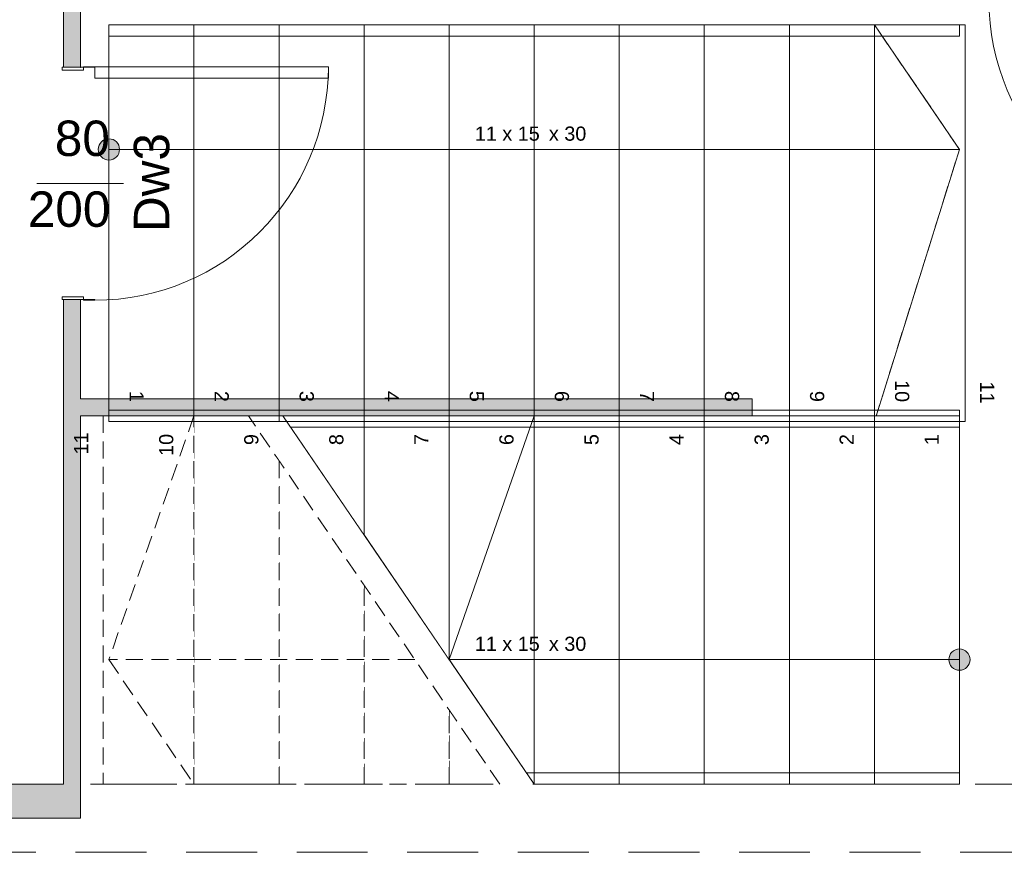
# Model space of a CAD drawing. Header units: millimetres. Extents: x 922208 to 1069538, y -182208 to -99877.
# Tile 90 of 256: x 975422 to 978895, y -166785 to -163847. Entities that reach past the tile are written whole.
import ezdxf

# ---------------------------------------------------------------- set-up
doc = ezdxf.new("R2010")
doc.units = ezdxf.units.MM
doc.header["$MEASUREMENT"] = 0
doc.set_wipeout_variables(frame=1)
for name, pattern in [('HIDDEN', [20, 10, -10]), ('Przerywana długa', [390, 250, -140]), ('Przerywana gęsta', [90, 60, -30]), ('Wipeout_Contour', [1000, 0, -1000])]:
    doc.linetypes.add(name, pattern=pattern)
for name, color, linetype, lineweight in [('IS_POWRÓT', 5, 'HIDDEN', 30), ('Nowe_220-A Ściany_Nr_pióra__19', 255, 'Continuous', 0), ('Nowe_220-A Ściany_Nr_pióra__23', 7, 'Continuous', 15), ('Nowe_220-A Ściany_Nr_pióra__27', 7, 'Continuous', 25), ('Nowe_220-A Ściany_Nr_pióra__3', 7, 'Continuous', 13), ('Nowe_220-A Ściany_Nr_pióra__7', 7, 'Continuous', 13), ('Nowe_250-A Schody Pochylnie_Nr_pióra__1', 7, 'Continuous', 13), ('Nowe_250-A Schody Pochylnie_Nr_pióra__11', 7, 'Continuous', 13), ('Nowe_250-A Schody Pochylnie_Nr_pióra__71', 7, 'Continuous', 13), ('Nowe_250-A Schody Pochylnie_Nr_pióra__91', 7, 'Continuous', 13), ('Nowe_260-A Balustrady_Nr_pióra__91', 7, 'Continuous', 13), ('Nowe_450-K Stropy_Nr_pióra__21', 7, 'Continuous', 25)]:
    doc.layers.add(name, color=color, linetype=linetype, lineweight=lineweight)
doc.layers.add('Nowe_220-A Ściany_Nr_pióra__45', color=7, linetype='Continuous', lineweight=15, true_color=0x40a5ff)
doc.layers.add('Nowe_250-A Schody Pochylnie', color=7, linetype='Continuous')
doc.styles.add('STYL_AUTOMATYCZNY_1', font='arial.ttf')

# ---------------------------------------------------------------- blocks, each defined once
blk = doc.blocks.new('parter01')
at = {"layer": 'Nowe_220-A Ściany_Nr_pióra__19', "linetype": 'Continuous', "lineweight": 0}
for points in [[(975576.55073, -104090.02068), (975576.55073, -104330.02069), (975636.55072, -104330.02069), (975636.55072, -104090.02068)], [(975576.55073, -106860.02068), (975636.55072, -106860.02068), (975636.55072, -105150.02069), (975576.55073, -105150.02069)], [(974449.08631, -106980.02068), (975636.55073, -106980.02068), (975636.55073, -106860.02068), (974449.08631, -106860.02068)]]:
    blk.add_hatch(color=255, dxfattribs=at).paths.add_polyline_path(points)
at = {"layer": 'Nowe_220-A Ściany_Nr_pióra__23', "color": 7, "linetype": 'Continuous', "lineweight": 0}
for p, q in [((975571.55073, -104330.02068), (975686.55073, -104330.02068)), ((975571.55073, -104340.02068), (975571.55073, -104330.02068)), ((975646.55073, -104340.02068), (975571.55073, -104340.02068)), ((975686.55073, -104328.02068), (975646.55073, -104328.02068)), ((975646.55073, -104328.02068), (975646.55073, -104340.02068)), ((975686.55073, -104330.02068), (975686.55073, -104328.02068)), ((975571.55073, -105140.02068), (975646.55073, -105140.02068)), ((975571.55073, -105150.02068), (975571.55073, -105140.02068)), ((975686.55073, -105150.02068), (975571.55073, -105150.02068)), ((975646.55073, -105140.02068), (975646.55073, -105152.02068)), ((975646.55073, -105152.02068), (975686.55073, -105152.02068)), ((975686.55073, -105152.02068), (975686.55073, -105150.02068))]:
    blk.add_line(p, q, dxfattribs=at)
at = {"layer": 'Nowe_220-A Ściany_Nr_pióra__27', "color": 7, "linetype": 'Continuous', "lineweight": 0}
for p, q in [((975636.55073, -104330.02068), (975576.55073, -104330.02068)), ((975636.55073, -104330.02068), (975576.55073, -104330.02068)), ((975636.55073, -104330.02068), (975576.55073, -104330.02068)), ((975636.55073, -105150.02068), (975576.55073, -105150.02068)), ((975636.55073, -105150.02068), (975576.55073, -105150.02068)), ((975636.55073, -105150.02068), (975576.55073, -105150.02068))]:
    blk.add_line(p, q, dxfattribs=at)
for points in [[(975576.55073, -104090.02068), (975576.55073, -104330.02069)], [(975636.55073, -104330.02069), (975636.55073, -104090.02068)], [(975576.55073, -105150.02069), (975576.55073, -106860.02068)], [(975636.55073, -105500.02068), (975636.55073, -105150.02069)], [(975636.55073, -106860.02068), (975636.55073, -105560.02068)], [(975576.55073, -106860.02068), (974449.08631, -106860.02068)], [(975636.55073, -106980.02068), (975636.55073, -106860.02068)], [(974449.08631, -106980.02068), (975636.55073, -106980.02068)]]:
    blk.add_lwpolyline(points, dxfattribs=at)
for p in [(975636.55073, -104330.02068), (975636.55073, -104330.02068), (975636.55073, -105150.02068), (975636.55073, -105150.02068)]:
    blk.add_point(p, dxfattribs=at)
at = {"layer": 'Nowe_220-A Ściany_Nr_pióra__3', "color": 7, "linetype": 'Continuous', "lineweight": 0}
blk.add_line((975686.55073, -104328.02068), (975686.55073, -104368.02068), dxfattribs=at)
blk.add_arc((979664.28427, -104090.02068), 824, 180, 270, dxfattribs=at)
at = {"layer": 'Nowe_250-A Schody Pochylnie_Nr_pióra__1', "color": 7, "linetype": 'Continuous', "lineweight": 0}
for p, q in [((978736.55073, -104180.02068), (975736.55073, -104180.02068)), ((975736.55073, -104180.02068), (975736.55073, -105580.02068)), ((978736.55073, -105580.02068), (978736.55073, -104180.02068)), ((975736.55073, -105580.02068), (978736.55073, -105580.02068)), ((977236.55075, -106860.02068), (978736.55072, -106860.02068))]:
    blk.add_line(p, q, dxfattribs=at)
at = {"layer": 'Nowe_450-K Stropy_Nr_pióra__21', "color": 7, "linetype": 'Przerywana długa', "lineweight": 0, "flags": 128}
blk.add_lwpolyline([(974449.08631, -107100.02068), (979821.47731, -107100.02068)], dxfattribs=at)
at = {"layer": 'Nowe_250-A Schody Pochylnie_Nr_pióra__71', "color": 7, "linetype": 'Continuous', "lineweight": 0, "char_height": 50, "attachment_point": 4, "style": 'STYL_AUTOMATYCZNY_1'}
for insert, rotation in [((978834.40791, -105438.83718), 270), ((975638.69355, -105696.20418), 90)]:
    blk.add_mtext('\\A1;{\\pql;\\fArial|b0|i0|c238|p0;\\W1.000000;11}', dxfattribs=dict(at, insert=insert, rotation=rotation))
at = {"color": 254, "linetype": 'Wipeout_Contour', "lineweight": 0, "ltscale": 41389.139578}
blk.add_wipeout([(975736.55073, -105580.02068), (976036.55073, -105580.02068), (976036.55073, -104180.02068), (975736.55073, -104180.02068)], dxfattribs=at).dxf.layer = 'Nowe_250-A Schody Pochylnie'
at = {"layer": 'Nowe_250-A Schody Pochylnie_Nr_pióra__71', "linetype": 'Continuous', "lineweight": 0}
blk.add_hatch(color=7, dxfattribs=at).paths.add_polyline_path([(975736.55073, -104657.52068, 1), (975736.55073, -104582.52068, 1)])
at = {"layer": 'Nowe_220-A Ściany_Nr_pióra__45', "color": 161, "linetype": 'Continuous', "lineweight": 0, "true_color": 0x40a5ff}
blk.add_line((975788.33645, -104740.02068), (975481.95016, -104740.02068), dxfattribs=at)
at = {"layer": 'Nowe_250-A Schody Pochylnie_Nr_pióra__11', "color": 7, "linetype": 'Continuous', "lineweight": 0}
for p, q in [((976036.55073, -104180.02068), (975736.55073, -104180.02068)), ((975736.55073, -104180.02068), (975736.55073, -105580.02068)), ((976036.55073, -105580.02068), (976036.55073, -104180.02068)), ((975736.55073, -105580.02068), (976036.55073, -105580.02068))]:
    blk.add_line(p, q, dxfattribs=at)
blk.add_lwpolyline([(975736.55073, -104657.52068, 1), (975736.55073, -104582.52068, 1)], format="xyb", close=True, dxfattribs=at)
at = {"layer": 'Nowe_220-A Ściany_Nr_pióra__7', "color": 7, "linetype": 'Continuous', "lineweight": 0, "insert": (975951.22664, -104911.49118), "char_height": 125, "attachment_point": 7, "rotation": 90, "style": 'STYL_AUTOMATYCZNY_1'}
blk.add_mtext('\\A1;{\\pql;\\pt0;\\fArial|b0|i0|c238|p0;\\W1.000000;Dw3\\fArial|b0|i0|c238|p0;\\W1.000000;\\fArial|b0|i0|c238|p0;\\W1.000000;\\fArial|b0|i0|c238|p0;\\W1.000000;}', dxfattribs=at)
at = {"layer": 'Nowe_250-A Schody Pochylnie_Nr_pióra__71', "color": 7, "linetype": 'Continuous', "lineweight": 0, "insert": (975834.40791, -105471.88418), "char_height": 50, "attachment_point": 4, "rotation": 270, "style": 'STYL_AUTOMATYCZNY_1'}
blk.add_mtext('\\A1;{\\pql;\\fArial|b0|i0|c238|p0;\\W1.000000;1}', dxfattribs=at)
at = {"color": 254, "linetype": 'Wipeout_Contour', "lineweight": 0, "ltscale": 41489.432698}
blk.add_wipeout([(976036.55073, -105580.02068), (976336.55073, -105580.02068), (976336.55073, -104180.02068), (976036.55073, -104180.02068)], dxfattribs=at).dxf.layer = 'Nowe_250-A Schody Pochylnie'
at = {"layer": 'Nowe_250-A Schody Pochylnie_Nr_pióra__11', "color": 7, "linetype": 'Continuous', "lineweight": 0}
for p, q in [((976336.55073, -104180.02068), (976036.55073, -104180.02068)), ((976036.55073, -104180.02068), (976036.55073, -105580.02068)), ((976336.55073, -105580.02068), (976336.55073, -104180.02068)), ((975736.55073, -104620.02068), (976036.55073, -104620.02068)), ((976036.55073, -105580.02068), (976336.55073, -105580.02068))]:
    blk.add_line(p, q, dxfattribs=at)
at = {"layer": 'Nowe_250-A Schody Pochylnie_Nr_pióra__11', "color": 7, "linetype": 'Przerywana gęsta', "lineweight": 0}
blk.add_line((975736.55073, -104620.02068), (976036.55073, -104620.02068), dxfattribs=at)
at = {"layer": 'Nowe_220-A Ściany_Nr_pióra__7', "color": 7, "linetype": 'Continuous', "lineweight": 0, "char_height": 125, "attachment_point": 7, "style": 'STYL_AUTOMATYCZNY_1'}
for s, insert in [('\\A1;{\\pql;\\pt0;\\fArial|b0|i0|c238|p0;\\W1.000000;80\\fArial|b0|i0|c238|p0;\\W1.000000;\\A1{\\H.66x;\\S^  ;}\\fArial|b0|i0|c238|p0;\\W1.000000;\\fArial|b0|i0|c238|p0;\\W1.000000;}', (975545.86973, -104679.61289)), ('\\A1;{\\pql;\\pt0;\\fArial|b0|i0|c238|p0;\\W1.000000;200\\fArial|b0|i0|c238|p0;\\W1.000000;\\A1{\\H.66x;\\S^  ;}\\fArial|b0|i0|c238|p0;\\W1.000000;\\fArial|b0|i0|c238|p0;\\W1.000000;}', (975450.52923, -104929.61289))]:
    blk.add_mtext(s, dxfattribs=dict(at, insert=insert))
at = {"layer": 'Nowe_250-A Schody Pochylnie_Nr_pióra__71', "color": 7, "linetype": 'Continuous', "lineweight": 0, "insert": (976134.4079, -105471.88418), "char_height": 50, "attachment_point": 4, "rotation": 270, "style": 'STYL_AUTOMATYCZNY_1'}
blk.add_mtext('\\A1;{\\pql;\\fArial|b0|i0|c238|p0;\\W1.000000;2}', dxfattribs=at)
at = {"color": 254, "linetype": 'Wipeout_Contour', "lineweight": 0, "ltscale": 41589.830193}
blk.add_wipeout([(976336.55073, -105580.02068), (976636.55073, -105580.02068), (976636.55073, -104180.02068), (976336.55073, -104180.02068)], dxfattribs=at).dxf.layer = 'Nowe_250-A Schody Pochylnie'
at = {"layer": 'Nowe_220-A Ściany_Nr_pióra__3', "color": 7, "linetype": 'Continuous', "lineweight": 0}
for p, q in [((976510.55073, -104328.02068), (975686.55073, -104328.02068)), ((976510.55073, -104368.02068), (976510.55073, -104328.02068)), ((975686.55073, -104368.02068), (976510.55073, -104368.02068))]:
    blk.add_line(p, q, dxfattribs=at)
blk.add_arc((975686.55073, -104328.02068), 824, 270, 0, dxfattribs=at)
at = {"layer": 'Nowe_250-A Schody Pochylnie_Nr_pióra__11', "color": 7, "linetype": 'Continuous', "lineweight": 0}
for p, q in [((976636.55073, -104180.02068), (976336.55073, -104180.02068)), ((976336.55073, -104180.02068), (976336.55073, -105580.02068)), ((976636.55073, -105580.02068), (976636.55073, -104180.02068)), ((976336.55073, -105580.02068), (976636.55073, -105580.02068))]:
    blk.add_line(p, q, dxfattribs=at)
at = {"layer": 'Nowe_250-A Schody Pochylnie_Nr_pióra__71', "color": 7, "linetype": 'Continuous', "lineweight": 0, "insert": (976433.97264, -105471.88418), "char_height": 50, "attachment_point": 4, "rotation": 270, "style": 'STYL_AUTOMATYCZNY_1'}
blk.add_mtext('\\A1;{\\pql;\\fArial|b0|i0|c238|p0;\\W1.000000;3}', dxfattribs=at)
at = {"color": 254, "linetype": 'Wipeout_Contour', "lineweight": 0, "ltscale": 41690.33131}
blk.add_wipeout([(976636.55073, -105580.02068), (976936.55073, -105580.02068), (976936.55073, -104180.02068), (976636.55073, -104180.02068)], dxfattribs=at).dxf.layer = 'Nowe_250-A Schody Pochylnie'
at = {"layer": 'Nowe_250-A Schody Pochylnie_Nr_pióra__11', "color": 7, "linetype": 'Continuous', "lineweight": 0}
for p, q in [((976936.55073, -104180.02068), (976636.55073, -104180.02068)), ((976636.55073, -104180.02068), (976636.55073, -105580.02068)), ((976936.55073, -105580.02068), (976936.55073, -104180.02068)), ((976636.55073, -105580.02068), (976936.55073, -105580.02068))]:
    blk.add_line(p, q, dxfattribs=at)
at = {"layer": 'Nowe_250-A Schody Pochylnie_Nr_pióra__71', "color": 7, "linetype": 'Continuous', "lineweight": 0, "insert": (976734.4079, -105471.88418), "char_height": 50, "attachment_point": 4, "rotation": 270, "style": 'STYL_AUTOMATYCZNY_1'}
blk.add_mtext('\\A1;{\\pql;\\fArial|b0|i0|c238|p0;\\W1.000000;4}', dxfattribs=at)
at = {"color": 254, "linetype": 'Wipeout_Contour', "lineweight": 0, "ltscale": 41790.935301}
blk.add_wipeout([(976936.55073, -105580.02068), (977236.55073, -105580.02068), (977236.55073, -104180.02068), (976936.55073, -104180.02068)], dxfattribs=at).dxf.layer = 'Nowe_250-A Schody Pochylnie'
at = {"layer": 'Nowe_250-A Schody Pochylnie_Nr_pióra__11', "color": 7, "linetype": 'Continuous', "lineweight": 0}
for p, q in [((977236.55073, -104180.02068), (976936.55073, -104180.02068)), ((976936.55073, -104180.02068), (976936.55073, -105580.02068)), ((977236.55073, -105580.02068), (977236.55073, -104180.02068)), ((976936.55073, -105580.02068), (977236.55073, -105580.02068))]:
    blk.add_line(p, q, dxfattribs=at)
at = {"layer": 'Nowe_250-A Schody Pochylnie_Nr_pióra__71', "color": 7, "linetype": 'Continuous', "lineweight": 0, "insert": (977033.98938, -105471.88418), "char_height": 50, "attachment_point": 4, "rotation": 270, "style": 'STYL_AUTOMATYCZNY_1'}
blk.add_mtext('\\A1;{\\pql;\\fArial|b0|i0|c238|p0;\\W1.000000;5}', dxfattribs=at)
at = {"color": 254, "linetype": 'Wipeout_Contour', "lineweight": 0, "ltscale": 41891.641425}
blk.add_wipeout([(977236.55073, -105580.02068), (977536.55073, -105580.02068), (977536.55073, -104180.02068), (977236.55073, -104180.02068)], dxfattribs=at).dxf.layer = 'Nowe_250-A Schody Pochylnie'
at = {"layer": 'Nowe_250-A Schody Pochylnie_Nr_pióra__11', "color": 7, "linetype": 'Continuous', "lineweight": 0}
for p, q in [((977536.55073, -104180.02068), (977236.55073, -104180.02068)), ((977236.55073, -104180.02068), (977236.55073, -105580.02068)), ((977536.55073, -105580.02068), (977536.55073, -104180.02068)), ((977236.55073, -105580.02068), (977536.55073, -105580.02068))]:
    blk.add_line(p, q, dxfattribs=at)
at = {"layer": 'Nowe_250-A Schody Pochylnie_Nr_pióra__71', "color": 7, "linetype": 'Continuous', "lineweight": 0, "insert": (977236.55073, -104603.74829), "char_height": 50, "attachment_point": 8, "style": 'STYL_AUTOMATYCZNY_1'}
blk.add_mtext('\\A1;{\\pqc;\\pt0,355;\\fArial|b0|i0|c238|p0;\\W1.000000;11 x \\fArial|b0|i0|c238|p0;\\W1.000000;15\\fArial|b0|i0|c238|p0;\\W1.000000;\\A1{\\H.66x;\\S^  ;}\\fArial|b0|i0|c238|p0;\\W1.000000;\\fArial|b0|i0|c238|p0;\\W1.000000; x \\fArial|b0|i0|c238|p0;\\W1.000000;30\\fArial|b0|i0|c238|p0;\\W1.000000;\\A1{\\H.66x;\\S^  ;}\\fArial|b0|i0|c238|p0;\\W1.000000;\\fArial|b0|i0|c238|p0;\\W1.000000;\\fArial|b0|i0|c238|p0;\\W1.000000;\\fArial|b0|i0|c238|p0;\\W1.000000;\\A1{\\H.66x;\\S^  ;}\\fArial|b0|i0|c238|p0;\\W1.000000;}', dxfattribs=at)
at = {"layer": 'Nowe_250-A Schody Pochylnie_Nr_pióra__71', "color": 7, "linetype": 'Continuous', "lineweight": 0, "insert": (977333.98938, -105471.88418), "char_height": 50, "attachment_point": 4, "rotation": 270, "style": 'STYL_AUTOMATYCZNY_1'}
blk.add_mtext('\\A1;{\\pql;\\fArial|b0|i0|c238|p0;\\W1.000000;6}', dxfattribs=at)
at = {"color": 254, "linetype": 'Wipeout_Contour', "lineweight": 0, "ltscale": 41992.448947}
blk.add_wipeout([(977536.55073, -105580.02068), (977836.55073, -105580.02068), (977836.55073, -104180.02068), (977536.55073, -104180.02068)], dxfattribs=at).dxf.layer = 'Nowe_250-A Schody Pochylnie'
at = {"layer": 'Nowe_250-A Schody Pochylnie_Nr_pióra__11', "color": 7, "linetype": 'Continuous', "lineweight": 0}
for p, q in [((977836.55073, -104180.02068), (977536.55073, -104180.02068)), ((977536.55073, -104180.02068), (977536.55073, -105580.02068)), ((977836.55073, -105580.02068), (977836.55073, -104180.02068)), ((977536.55073, -105580.02068), (977836.55073, -105580.02068))]:
    blk.add_line(p, q, dxfattribs=at)
at = {"layer": 'Nowe_250-A Schody Pochylnie_Nr_pióra__71', "color": 7, "linetype": 'Continuous', "lineweight": 0, "insert": (977634.4079, -105471.88418), "char_height": 50, "attachment_point": 4, "rotation": 270, "style": 'STYL_AUTOMATYCZNY_1'}
blk.add_mtext('\\A1;{\\pql;\\fArial|b0|i0|c238|p0;\\W1.000000;7}', dxfattribs=at)
at = {"color": 254, "linetype": 'Wipeout_Contour', "lineweight": 0, "ltscale": 42093.357138}
blk.add_wipeout([(977836.55073, -105580.02068), (978136.55073, -105580.02068), (978136.55073, -104180.02068), (977836.55073, -104180.02068)], dxfattribs=at).dxf.layer = 'Nowe_250-A Schody Pochylnie'
at = {"layer": 'Nowe_220-A Ściany_Nr_pióra__27', "color": 7, "linetype": 'Continuous', "lineweight": 0}
blk.add_lwpolyline([(978005.10727, -105500.02068), (975636.55073, -105500.02068)], dxfattribs=at)
at = {"layer": 'Nowe_250-A Schody Pochylnie_Nr_pióra__11', "color": 7, "linetype": 'Continuous', "lineweight": 0}
for p, q in [((978136.55073, -104180.02068), (977836.55073, -104180.02068)), ((977836.55073, -104180.02068), (977836.55073, -105580.02068)), ((978136.55073, -105580.02068), (978136.55073, -104180.02068)), ((977836.55073, -105580.02068), (978136.55073, -105580.02068))]:
    blk.add_line(p, q, dxfattribs=at)
at = {"layer": 'Nowe_250-A Schody Pochylnie_Nr_pióra__71', "color": 7, "linetype": 'Continuous', "lineweight": 0, "insert": (977933.98938, -105471.88418), "char_height": 50, "attachment_point": 4, "rotation": 270, "style": 'STYL_AUTOMATYCZNY_1'}
blk.add_mtext('\\A1;{\\pql;\\fArial|b0|i0|c238|p0;\\W1.000000;8}', dxfattribs=at)
at = {"color": 254, "linetype": 'Wipeout_Contour', "lineweight": 0, "ltscale": 42194.365277}
blk.add_wipeout([(978436.55073, -104180.02068), (978136.55073, -104180.02068), (978136.55073, -105580.02068), (978436.55073, -105580.02068)], dxfattribs=at).dxf.layer = 'Nowe_250-A Schody Pochylnie'
at = {"layer": 'Nowe_250-A Schody Pochylnie_Nr_pióra__11', "color": 7, "linetype": 'Continuous', "lineweight": 0}
for p, q in [((978436.55073, -104180.02068), (978136.55073, -104180.02068)), ((978136.55073, -104180.02068), (978136.55073, -105580.02068)), ((978436.55073, -105580.02068), (978436.55073, -104180.02068)), ((978136.55073, -105580.02068), (978436.55073, -105580.02068))]:
    blk.add_line(p, q, dxfattribs=at)
at = {"layer": 'Nowe_250-A Schody Pochylnie_Nr_pióra__71', "color": 7, "linetype": 'Continuous', "lineweight": 0, "insert": (978233.98938, -105471.88418), "char_height": 50, "attachment_point": 4, "rotation": 270, "style": 'STYL_AUTOMATYCZNY_1'}
blk.add_mtext('\\A1;{\\pql;\\fArial|b0|i0|c238|p0;\\W1.000000;9}', dxfattribs=at)
at = {"color": 254, "linetype": 'Wipeout_Contour', "lineweight": 0, "ltscale": 63471.142007}
blk.add_wipeout([(978436.55073, -104180.02068), (978436.55073, -105580.02068), (978736.55073, -105580.02068), (978756.55073, -105580.02068), (978756.55073, -104180.02068), (978736.55073, -104180.02068)], dxfattribs=at).dxf.layer = 'Nowe_250-A Schody Pochylnie'
at = {"layer": 'Nowe_250-A Schody Pochylnie_Nr_pióra__1', "color": 7, "linetype": 'Continuous', "lineweight": 0}
for p, q in [((978736.55072, -105560.0207), (976350.1871, -105560.0207)), ((978736.55073, -106860.02068), (978736.55073, -105560.02068))]:
    blk.add_line(p, q, dxfattribs=at)
at = {"layer": 'Nowe_250-A Schody Pochylnie_Nr_pióra__11', "color": 7, "linetype": 'Continuous', "lineweight": 0}
for p, q in [((978436.55073, -104180.02068), (978436.55073, -105580.02068)), ((978736.55073, -104180.02068), (978436.55073, -104180.02068)), ((978736.55073, -104620.02068), (978436.55073, -104180.02068)), ((978756.55073, -104180.02068), (978736.55073, -104180.02068)), ((978756.55073, -105580.02068), (978756.55073, -104180.02068)), ((976036.55073, -104620.02068), (978436.55073, -104620.02068)), ((978436.55073, -104620.02068), (978736.55073, -104620.02068)), ((978436.55073, -105580.02068), (978736.55073, -104620.02068)), ((978436.55073, -105580.02068), (978736.55073, -105580.02068)), ((978736.55073, -105580.02068), (978756.55073, -105580.02068))]:
    blk.add_line(p, q, dxfattribs=at)
at = {"layer": 'Nowe_250-A Schody Pochylnie_Nr_pióra__11', "color": 7, "linetype": 'Przerywana gęsta', "lineweight": 0}
for p, q in [((978736.55073, -104620.02068), (978436.55073, -104180.02068)), ((976036.55073, -104620.02068), (978436.55073, -104620.02068)), ((978436.55073, -104620.02068), (978736.55073, -104620.02068)), ((978436.55073, -105580.02068), (978736.55073, -104620.02068))]:
    blk.add_line(p, q, dxfattribs=at)
at = {"layer": 'Nowe_260-A Balustrady_Nr_pióra__91', "color": 7, "linetype": 'Continuous', "lineweight": 0}
blk.add_lwpolyline([(975736.55073, -104180.02068), (975736.55073, -104220.02068), (978736.55073, -104220.02068), (978736.55073, -104180.02068)], close=True, dxfattribs=at)
at = {"layer": 'Nowe_220-A Ściany_Nr_pióra__7', "color": 7, "linetype": 'Continuous', "lineweight": 0, "insert": (979191.87647, -104190.02068), "char_height": 125, "attachment_point": 7, "rotation": 90, "style": 'STYL_AUTOMATYCZNY_1'}
blk.add_mtext('\\A1;{\\pql;\\pt0;\\fArial|b0|i0|c238|p0;\\W1.000000;80\\fArial|b0|i0|c238|p0;\\W1.000000;\\A1{\\H.66x;\\S^  ;}\\fArial|b0|i0|c238|p0;\\W1.000000;\\fArial|b0|i0|c238|p0;\\W1.000000;}', dxfattribs=at)
at = {"layer": 'Nowe_250-A Schody Pochylnie_Nr_pióra__71', "color": 7, "linetype": 'Continuous', "lineweight": 0, "insert": (978533.98938, -105433.74818), "char_height": 50, "attachment_point": 4, "rotation": 270, "style": 'STYL_AUTOMATYCZNY_1'}
blk.add_mtext('\\A1;{\\pql;\\fArial|b0|i0|c238|p0;\\W1.000000;10}', dxfattribs=at)
at = {"color": 254, "linetype": 'Wipeout_Contour', "lineweight": 0, "ltscale": 42011.597197}
blk.add_wipeout([(978436.55074, -105560.02068), (978436.55074, -106860.02068), (978736.55073, -106860.02068), (978736.55073, -105560.02068)], dxfattribs=at).dxf.layer = 'Nowe_250-A Schody Pochylnie'
at = {"layer": 'Nowe_250-A Schody Pochylnie_Nr_pióra__71', "linetype": 'Continuous', "lineweight": 0}
blk.add_hatch(color=7, dxfattribs=at).paths.add_polyline_path([(978736.55073, -106382.52068, 1), (978736.55073, -106457.52068, 1)])
at = {"layer": 'Nowe_250-A Schody Pochylnie_Nr_pióra__11', "color": 7, "linetype": 'Continuous', "lineweight": 0}
for p, q in [((978736.55073, -105560.02068), (978436.55074, -105560.02068)), ((978436.55074, -105560.02068), (978436.55074, -106860.02068)), ((978736.55073, -106860.02068), (978736.55073, -105560.02068)), ((978436.55074, -106860.02068), (978736.55073, -106860.02068))]:
    blk.add_line(p, q, dxfattribs=at)
blk.add_lwpolyline([(978736.55073, -106382.52068, 1), (978736.55073, -106457.52068, 1)], format="xyb", close=True, dxfattribs=at)
at = {"layer": 'Nowe_250-A Schody Pochylnie_Nr_pióra__71', "color": 7, "linetype": 'Continuous', "lineweight": 0, "insert": (978638.69355, -105663.15718), "char_height": 50, "attachment_point": 4, "rotation": 90, "style": 'STYL_AUTOMATYCZNY_1'}
blk.add_mtext('\\A1;{\\pql;\\fArial|b0|i0|c238|p0;\\W1.000000;1}', dxfattribs=at)
at = {"color": 254, "linetype": 'Wipeout_Contour', "lineweight": 0, "ltscale": 41909.805177}
blk.add_wipeout([(978136.55072, -105560.02068), (978136.55072, -106860.02068), (978436.55071, -106860.02068), (978436.55071, -105560.02068)], dxfattribs=at).dxf.layer = 'Nowe_250-A Schody Pochylnie'
at = {"layer": 'Nowe_250-A Schody Pochylnie_Nr_pióra__11', "color": 7, "linetype": 'Continuous', "lineweight": 0}
for p, q in [((978436.55071, -105560.02068), (978136.55072, -105560.02068)), ((978136.55072, -105560.02068), (978136.55072, -106860.02068)), ((978436.55071, -106860.02068), (978436.55071, -105560.02068)), ((978736.55073, -106420.02068), (978436.55073, -106420.02068)), ((978136.55072, -106860.02068), (978436.55071, -106860.02068))]:
    blk.add_line(p, q, dxfattribs=at)
at = {"layer": 'Nowe_250-A Schody Pochylnie_Nr_pióra__71', "color": 7, "linetype": 'Continuous', "lineweight": 0, "insert": (978338.69355, -105663.15718), "char_height": 50, "attachment_point": 4, "rotation": 90, "style": 'STYL_AUTOMATYCZNY_1'}
blk.add_mtext('\\A1;{\\pql;\\fArial|b0|i0|c238|p0;\\W1.000000;2}', dxfattribs=at)
at = {"color": 254, "linetype": 'Wipeout_Contour', "lineweight": 0, "ltscale": 41808.109756}
blk.add_wipeout([(977836.55074, -105560.02068), (977836.55074, -106860.02068), (978136.55072, -106860.02068), (978136.55072, -105560.02068)], dxfattribs=at).dxf.layer = 'Nowe_250-A Schody Pochylnie'
at = {"layer": 'Nowe_220-A Ściany_Nr_pióra__27', "color": 7, "linetype": 'Continuous', "lineweight": 0}
blk.add_lwpolyline([(978005.10727, -105560.02068), (978005.10727, -105500.02068)], dxfattribs=at)
at = {"layer": 'Nowe_250-A Schody Pochylnie_Nr_pióra__11', "color": 7, "linetype": 'Continuous', "lineweight": 0}
for p, q in [((978136.55072, -105560.02068), (977836.55074, -105560.02068)), ((977836.55074, -105560.02068), (977836.55074, -106860.02068)), ((978136.55072, -106860.02068), (978136.55072, -105560.02068)), ((977836.55074, -106860.02068), (978136.55072, -106860.02068))]:
    blk.add_line(p, q, dxfattribs=at)
at = {"layer": 'Nowe_250-A Schody Pochylnie_Nr_pióra__71', "color": 7, "linetype": 'Continuous', "lineweight": 0, "insert": (978039.12882, -105663.15718), "char_height": 50, "attachment_point": 4, "rotation": 90, "style": 'STYL_AUTOMATYCZNY_1'}
blk.add_mtext('\\A1;{\\pql;\\fArial|b0|i0|c238|p0;\\W1.000000;3}', dxfattribs=at)
at = {"color": 254, "linetype": 'Wipeout_Contour', "lineweight": 0, "ltscale": 41706.511622}
blk.add_wipeout([(977536.55072, -105560.02068), (977536.55072, -106860.02068), (977836.55074, -106860.02068), (977836.55074, -105560.02068)], dxfattribs=at).dxf.layer = 'Nowe_250-A Schody Pochylnie'
at = {"layer": 'Nowe_250-A Schody Pochylnie_Nr_pióra__11', "color": 7, "linetype": 'Continuous', "lineweight": 0}
for p, q in [((977836.55074, -105560.02068), (977536.55072, -105560.02068)), ((977536.55072, -105560.02068), (977536.55072, -106860.02068)), ((977836.55074, -106860.02068), (977836.55074, -105560.02068)), ((977536.55072, -106860.02068), (977836.55074, -106860.02068))]:
    blk.add_line(p, q, dxfattribs=at)
at = {"layer": 'Nowe_250-A Schody Pochylnie_Nr_pióra__71', "color": 7, "linetype": 'Continuous', "lineweight": 0, "insert": (977738.69355, -105663.15718), "char_height": 50, "attachment_point": 4, "rotation": 90, "style": 'STYL_AUTOMATYCZNY_1'}
blk.add_mtext('\\A1;{\\pql;\\fArial|b0|i0|c238|p0;\\W1.000000;4}', dxfattribs=at)
at = {"color": 254, "linetype": 'Wipeout_Contour', "lineweight": 0, "ltscale": 41605.011494}
blk.add_wipeout([(977236.55073, -105560.02068), (977236.55073, -106860.02068), (977536.55072, -106860.02068), (977536.55072, -105560.02068)], dxfattribs=at).dxf.layer = 'Nowe_250-A Schody Pochylnie'
at = {"layer": 'Nowe_250-A Schody Pochylnie_Nr_pióra__11', "color": 7, "linetype": 'Continuous', "lineweight": 0}
for p, q in [((977536.55072, -105560.02068), (977236.55073, -105560.02068)), ((977236.55073, -105560.02068), (977236.55073, -106860.02068)), ((977536.55072, -106860.02068), (977536.55072, -105560.02068)), ((977236.55073, -106860.02068), (977536.55072, -106860.02068))]:
    blk.add_line(p, q, dxfattribs=at)
at = {"layer": 'Nowe_250-A Schody Pochylnie_Nr_pióra__71', "color": 7, "linetype": 'Continuous', "lineweight": 0, "insert": (977439.11208, -105663.15718), "char_height": 50, "attachment_point": 4, "rotation": 90, "style": 'STYL_AUTOMATYCZNY_1'}
blk.add_mtext('\\A1;{\\pql;\\fArial|b0|i0|c238|p0;\\W1.000000;5}', dxfattribs=at)
at = {"color": 254, "linetype": 'Wipeout_Contour', "lineweight": 0, "ltscale": 41527.248086}
blk.add_wipeout([(976936.55071, -105560.02068), (976936.55071, -106420.02065), (977236.55073, -106860.02068), (977236.55073, -105560.02068)], dxfattribs=at).dxf.layer = 'Nowe_250-A Schody Pochylnie'
at = {"layer": 'Nowe_250-A Schody Pochylnie_Nr_pióra__11', "color": 7, "linetype": 'Continuous', "lineweight": 0}
for p, q in [((977236.55073, -105560.02068), (976936.55071, -105560.02068)), ((976936.55071, -105560.02068), (976936.55071, -106420.02065)), ((977236.55073, -106860.02068), (977236.55073, -105560.02068))]:
    blk.add_line(p, q, dxfattribs=at)
at = {"layer": 'Nowe_260-A Balustrady_Nr_pióra__91', "color": 7, "linetype": 'Continuous', "lineweight": 0}
blk.add_lwpolyline([(978736.55073, -106860.02068), (978736.55073, -106820.02068), (977209.278, -106820.02068), (977236.55073, -106860.02068)], close=True, dxfattribs=at)
at = {"layer": 'Nowe_250-A Schody Pochylnie_Nr_pióra__71', "color": 7, "linetype": 'Continuous', "lineweight": 0, "insert": (977139.11208, -105663.15718), "char_height": 50, "attachment_point": 4, "rotation": 90, "style": 'STYL_AUTOMATYCZNY_1'}
blk.add_mtext('\\A1;{\\pql;\\fArial|b0|i0|c238|p0;\\W1.000000;6}', dxfattribs=at)
at = {"layer": 'Nowe_250-A Schody Pochylnie_Nr_pióra__71', "color": 7, "linetype": 'Continuous', "lineweight": 0, "insert": (977236.55073, -106403.74829), "char_height": 50, "attachment_point": 8, "style": 'STYL_AUTOMATYCZNY_1'}
blk.add_mtext('\\A1;{\\pqc;\\pt0,355;\\fArial|b0|i0|c238|p0;\\W1.000000;11 x \\fArial|b0|i0|c238|p0;\\W1.000000;15\\fArial|b0|i0|c238|p0;\\W1.000000;\\A1{\\H.66x;\\S^  ;}\\fArial|b0|i0|c238|p0;\\W1.000000;\\fArial|b0|i0|c238|p0;\\W1.000000; x \\fArial|b0|i0|c238|p0;\\W1.000000;30\\fArial|b0|i0|c238|p0;\\W1.000000;\\A1{\\H.66x;\\S^  ;}\\fArial|b0|i0|c238|p0;\\W1.000000;\\fArial|b0|i0|c238|p0;\\W1.000000;\\fArial|b0|i0|c238|p0;\\W1.000000;\\fArial|b0|i0|c238|p0;\\W1.000000;\\A1{\\H.66x;\\S^  ;}\\fArial|b0|i0|c238|p0;\\W1.000000;}', dxfattribs=at)
at = {"color": 254, "linetype": 'Wipeout_Contour', "lineweight": 0, "ltscale": 31014.473521}
blk.add_wipeout([(977115.51868, -106860.02068), (976936.55073, -106597.53437), (976936.55073, -106860.02068)], dxfattribs=at).dxf.layer = 'Nowe_250-A Schody Pochylnie'
at = {"layer": 'Nowe_250-A Schody Pochylnie_Nr_pióra__91', "color": 7, "linetype": 'Przerywana gęsta', "lineweight": 0}
for p, q in [((976936.55073, -106597.53438), (976936.55073, -106860.02068)), ((976936.55073, -106860.02068), (977115.51868, -106860.02068))]:
    blk.add_line(p, q, dxfattribs=at)
at = {"color": 254, "linetype": 'Wipeout_Contour', "lineweight": 0, "ltscale": 41473.202615}
blk.add_wipeout([(976636.55073, -105560.02068), (976636.55073, -105980.02069), (976936.55071, -106420.02065), (976936.55071, -105560.02068)], dxfattribs=at).dxf.layer = 'Nowe_250-A Schody Pochylnie'
at = {"layer": 'Nowe_250-A Schody Pochylnie_Nr_pióra__11', "color": 7, "linetype": 'Continuous', "lineweight": 0}
for p, q in [((976936.55071, -105560.02068), (976636.55073, -105560.02068)), ((976636.55073, -105560.02068), (976636.55073, -105980.02069)), ((976936.55071, -106420.02065), (976936.55071, -105560.02068))]:
    blk.add_line(p, q, dxfattribs=at)
at = {"layer": 'Nowe_250-A Schody Pochylnie_Nr_pióra__71', "color": 7, "linetype": 'Continuous', "lineweight": 0, "insert": (976838.69355, -105663.15718), "char_height": 50, "attachment_point": 4, "rotation": 90, "style": 'STYL_AUTOMATYCZNY_1'}
blk.add_mtext('\\A1;{\\pql;\\fArial|b0|i0|c238|p0;\\W1.000000;7}', dxfattribs=at)
at = {"color": 254, "linetype": 'Wipeout_Contour', "lineweight": 0, "ltscale": 31071.646078}
blk.add_wipeout([(976350.1871, -105560.02069), (976636.55072, -105980.02064), (976636.55072, -105560.02069)], dxfattribs=at).dxf.layer = 'Nowe_250-A Schody Pochylnie'
at = {"color": 254, "linetype": 'Wipeout_Contour', "lineweight": 0, "ltscale": 41314.016161}
blk.add_wipeout([(976936.55073, -106597.53438), (976636.55072, -106157.53436), (976636.55072, -106860.02068), (976936.55073, -106860.02068)], dxfattribs=at).dxf.layer = 'Nowe_250-A Schody Pochylnie'
at = {"layer": 'Nowe_250-A Schody Pochylnie_Nr_pióra__11', "color": 7, "linetype": 'Continuous', "lineweight": 0}
for p, q in [((976636.55072, -105560.02069), (976350.1871, -105560.02069)), ((976636.55073, -105980.02069), (976636.55073, -105560.02068)), ((977236.55072, -105560.02068), (976936.55073, -106420.02068)), ((978436.55073, -106420.02068), (976936.55073, -106420.02068)), ((976936.55073, -106420.02068), (977236.55072, -106860.02068))]:
    blk.add_line(p, q, dxfattribs=at)
at = {"layer": 'Nowe_250-A Schody Pochylnie_Nr_pióra__91', "color": 7, "linetype": 'Przerywana gęsta', "lineweight": 0}
for p, q in [((976636.55072, -106157.53436), (976636.55072, -106860.02068)), ((976936.55073, -106860.02068), (976936.55073, -106597.53438)), ((976636.55072, -106860.02068), (976936.55073, -106860.02068))]:
    blk.add_line(p, q, dxfattribs=at)
at = {"layer": 'Nowe_250-A Schody Pochylnie_Nr_pióra__71', "color": 7, "linetype": 'Continuous', "lineweight": 0, "insert": (976539.11208, -105663.15718), "char_height": 50, "attachment_point": 4, "rotation": 90, "style": 'STYL_AUTOMATYCZNY_1'}
blk.add_mtext('\\A1;{\\pql;\\fArial|b0|i0|c238|p0;\\W1.000000;8}', dxfattribs=at)
at = {"color": 254, "linetype": 'Wipeout_Contour', "lineweight": 0, "ltscale": 41260.1026}
blk.add_wipeout([(976636.55072, -106157.53436), (976336.55073, -105717.53437), (976336.55073, -106860.02068), (976636.55072, -106860.02068)], dxfattribs=at).dxf.layer = 'Nowe_250-A Schody Pochylnie'
at = {"layer": 'Nowe_250-A Schody Pochylnie_Nr_pióra__91', "color": 7, "linetype": 'Przerywana gęsta', "lineweight": 0}
for p, q in [((976336.55073, -105717.53437), (976336.55073, -106860.02068)), ((976636.55072, -106860.02068), (976636.55072, -106157.53436)), ((976336.55073, -106860.02068), (976636.55072, -106860.02068))]:
    blk.add_line(p, q, dxfattribs=at)
at = {"color": 254, "linetype": 'Wipeout_Contour', "lineweight": 0, "ltscale": 51530.178309}
blk.add_wipeout([(976229.15503, -105560.02069), (976036.55072, -105560.02069), (976036.55072, -106860.02068), (976336.55073, -106860.02068), (976336.55073, -105717.53437)], dxfattribs=at).dxf.layer = 'Nowe_250-A Schody Pochylnie'
at = {"layer": 'Nowe_250-A Schody Pochylnie_Nr_pióra__11', "color": 7, "linetype": 'Przerywana gęsta', "lineweight": 0}
blk.add_line((977115.51867, -106860.02068), (976229.15503, -105560.02068), dxfattribs=at)
at = {"layer": 'Nowe_250-A Schody Pochylnie_Nr_pióra__11', "color": 7, "linetype": 'Continuous', "lineweight": 0}
blk.add_line((977236.55073, -106860.02068), (976350.18709, -105560.02068), dxfattribs=at)
at = {"layer": 'Nowe_250-A Schody Pochylnie_Nr_pióra__91', "color": 7, "linetype": 'Przerywana gęsta', "lineweight": 0}
for p, q in [((976036.55072, -105560.02069), (976036.55072, -106860.02068)), ((976229.15503, -105560.02069), (976036.55072, -105560.02069)), ((976336.55073, -106860.02068), (976336.55073, -105717.53437)), ((976036.55072, -106860.02068), (976336.55073, -106860.02068))]:
    blk.add_line(p, q, dxfattribs=at)
at = {"layer": 'Nowe_260-A Balustrady_Nr_pióra__91', "color": 7, "linetype": 'Continuous', "lineweight": 0}
blk.add_lwpolyline([(978736.55073, -105600.02068), (978736.55073, -105560.02068), (976350.18709, -105560.02068), (976377.45982, -105600.02068)], close=True, dxfattribs=at)
at = {"layer": 'Nowe_250-A Schody Pochylnie_Nr_pióra__71', "color": 7, "linetype": 'Continuous', "lineweight": 0, "insert": (976239.11208, -105663.15718), "char_height": 50, "attachment_point": 4, "rotation": 90, "style": 'STYL_AUTOMATYCZNY_1'}
blk.add_mtext('\\A1;{\\pql;\\fArial|b0|i0|c238|p0;\\W1.000000;9}', dxfattribs=at)
at = {"color": 254, "linetype": 'Wipeout_Contour', "lineweight": 0, "ltscale": 61620.652888}
blk.add_wipeout([(975716.55074, -105560.02069), (975716.55074, -106860.02068), (975736.55074, -106860.02068), (976036.55072, -106860.02068), (976036.55072, -105560.02069), (975736.55074, -105560.02069)], dxfattribs=at).dxf.layer = 'Nowe_250-A Schody Pochylnie'
at = {"layer": 'Nowe_220-A Ściany_Nr_pióra__19', "linetype": 'Continuous', "lineweight": 0}
blk.add_hatch(color=255, dxfattribs=at).paths.add_polyline_path([(975636.55073, -105560.02068), (978005.10727, -105560.02068), (978005.10727, -105500.02068), (975636.55073, -105500.02068)])
at = {"layer": 'Nowe_220-A Ściany_Nr_pióra__27', "color": 7, "linetype": 'Continuous', "lineweight": 0}
blk.add_lwpolyline([(975636.55073, -105560.02068), (978005.10727, -105560.02068)], dxfattribs=at)
at = {"layer": 'Nowe_250-A Schody Pochylnie_Nr_pióra__11', "color": 7, "linetype": 'Przerywana gęsta', "lineweight": 0}
for p, q in [((976036.55073, -105560.02068), (975736.55073, -106420.02068)), ((976036.55073, -106420.02068), (975736.55073, -106420.02068)), ((975736.55073, -106420.02068), (976036.55073, -106860.02068)), ((976815.51867, -106420.02068), (976036.55073, -106420.02068))]:
    blk.add_line(p, q, dxfattribs=at)
at = {"layer": 'Nowe_250-A Schody Pochylnie_Nr_pióra__91', "color": 7, "linetype": 'Przerywana gęsta', "lineweight": 0}
for p, q in [((975736.55074, -105560.02069), (975716.55074, -105560.02069)), ((975716.55074, -105560.02069), (975716.55074, -106860.02068)), ((976036.55072, -105560.02069), (975736.55074, -105560.02069)), ((976036.55072, -106860.02068), (976036.55072, -105560.02069)), ((975716.55074, -106860.02068), (975736.55074, -106860.02068)), ((975736.55074, -106860.02068), (976036.55072, -106860.02068))]:
    blk.add_line(p, q, dxfattribs=at)
at = {"layer": 'Nowe_260-A Balustrady_Nr_pióra__91', "color": 7, "linetype": 'Continuous', "lineweight": 0}
blk.add_lwpolyline([(975736.55073, -105540.02068), (975736.55073, -105580.02068), (978736.55073, -105580.02068), (978736.55073, -105540.02068)], close=True, dxfattribs=at)
at = {"layer": 'Nowe_450-K Stropy_Nr_pióra__21', "color": 7, "linetype": 'Przerywana długa', "lineweight": 0, "flags": 128}
blk.add_lwpolyline([(979821.47731, -106860.02068), (975636.55073, -106860.02068)], dxfattribs=at)
at = {"layer": 'Nowe_250-A Schody Pochylnie_Nr_pióra__71', "color": 7, "linetype": 'Continuous', "lineweight": 0, "insert": (975939.11208, -105701.29318), "char_height": 50, "attachment_point": 4, "rotation": 90, "style": 'STYL_AUTOMATYCZNY_1'}
blk.add_mtext('\\A1;{\\pql;\\fArial|b0|i0|c238|p0;\\W1.000000;10}', dxfattribs=at)

msp = doc.modelspace()

# ---------------------------------------------------------------- block references
at = {"layer": 'IS_POWRÓT', "color": 27, "linetype": 'ByBlock', "lineweight": 30}
msp.add_blockref('parter01', (0, -59685.2), dxfattribs=at)

doc.saveas('drawing.dxf')
